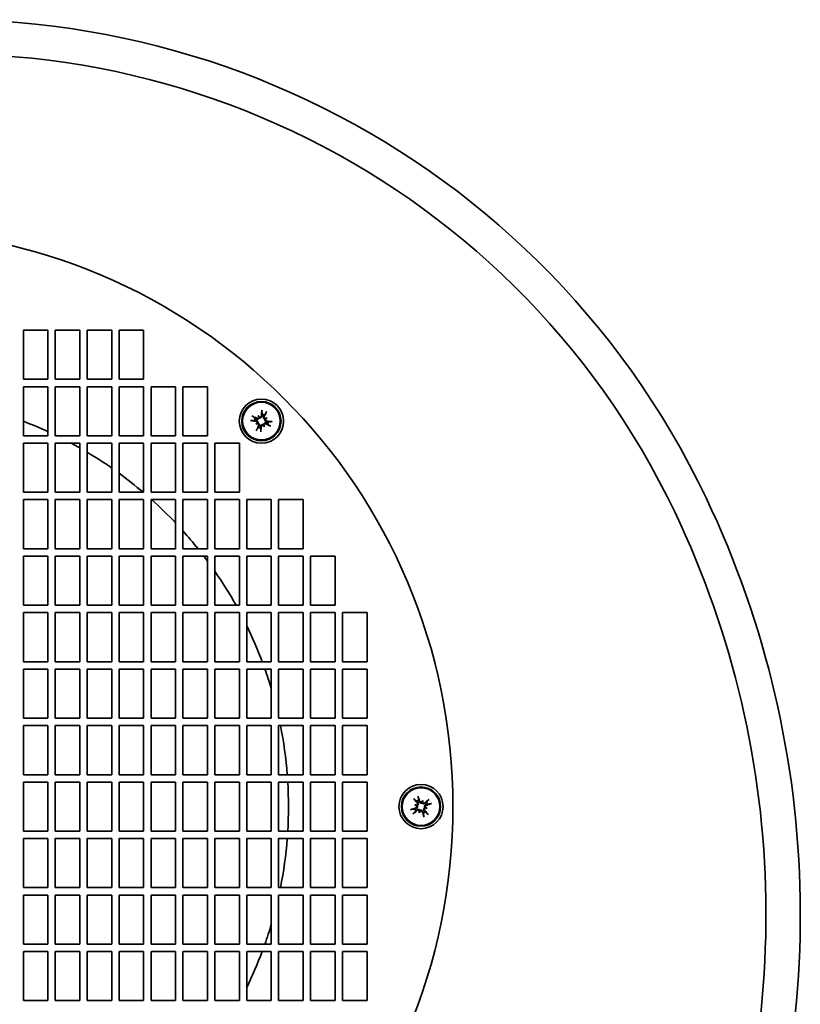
# Model space of a CAD drawing. Header units: millimetres. Extents: x 235 to 605, y 100 to 494.
# Tile 5 of 5: x 446 to 605, y 293 to 494. Entities that reach past the tile are written whole.
import ezdxf

# ---------------------------------------------------------------- set-up
doc = ezdxf.new("R2010")
doc.units = ezdxf.units.MM
doc.header["$LTSCALE"] = 2
doc.layers.add('Krawędzie widoczne(ISO)', color=7, linetype='Continuous', lineweight=35, true_color=0x262659)

msp = doc.modelspace()

# ---------------------------------------------------------------- linework, layer by layer
at = {"layer": 'Krawędzie widoczne(ISO)'}
for p, q in [((446.87, 420.39), (446.87, 430.39)), ((446.87, 430.39), (451.87, 430.39)), ((451.87, 430.39), (451.87, 420.39)), ((453.37, 420.39), (453.37, 430.39)), ((453.37, 430.39), (458.37, 430.39)), ((458.37, 430.39), (458.37, 420.39)), ((459.87, 420.39), (459.87, 430.39)), ((459.87, 430.39), (464.87, 430.39)), ((464.87, 430.39), (464.87, 420.39)), ((466.37, 420.39), (466.37, 430.39)), ((466.37, 430.39), (471.37, 430.39)), ((471.37, 430.39), (471.37, 420.39)), ((451.87, 420.39), (446.87, 420.39)), ((458.37, 420.39), (453.37, 420.39)), ((464.87, 420.39), (459.87, 420.39)), ((471.37, 420.39), (466.37, 420.39)), ((446.87, 408.89), (446.87, 418.89)), ((446.87, 418.89), (451.87, 418.89)), ((451.87, 418.89), (451.87, 408.89)), ((453.37, 408.89), (453.37, 418.89)), ((453.37, 418.89), (458.37, 418.89)), ((458.37, 418.89), (458.37, 408.89)), ((459.87, 408.89), (459.87, 418.89)), ((459.87, 418.89), (464.87, 418.89)), ((464.87, 418.89), (464.87, 408.89)), ((466.37, 408.89), (466.37, 418.89)), ((466.37, 418.89), (471.37, 418.89)), ((471.37, 418.89), (471.37, 408.89)), ((472.87, 408.89), (472.87, 418.89)), ((472.87, 418.89), (477.87, 418.89)), ((477.87, 418.89), (477.87, 408.89)), ((479.37, 408.89), (479.37, 418.89)), ((479.37, 418.89), (484.37, 418.89)), ((484.37, 418.89), (484.37, 408.89)), ((494.71, 413.03), (494.85, 412.78)), ((494.2, 411.23), (494.46, 411.37)), ((494.46, 411.37), (494.68, 411.5)), ((494.85, 412.78), (494.98, 412.55)), ((495.86, 410.97), (495.74, 411.2)), ((496.26, 412.38), (496.04, 412.26)), ((496.51, 412.52), (496.26, 412.38)), ((496.01, 410.72), (495.86, 410.97)), ((451.87, 408.89), (446.87, 408.89)), ((446.87, 397.39), (446.87, 407.39)), ((446.87, 407.39), (451.87, 407.39)), ((451.87, 407.39), (451.87, 397.39)), ((458.37, 408.89), (453.37, 408.89)), ((453.37, 397.39), (453.37, 407.39)), ((453.37, 407.39), (458.37, 407.39)), ((458.37, 407.39), (458.37, 397.39)), ((464.87, 408.89), (459.87, 408.89)), ((459.87, 397.39), (459.87, 407.39)), ((459.87, 407.39), (464.87, 407.39)), ((464.87, 407.39), (464.87, 397.39)), ((471.37, 408.89), (466.37, 408.89)), ((466.37, 397.39), (466.37, 407.39)), ((466.37, 407.39), (471.37, 407.39)), ((471.37, 407.39), (471.37, 397.39)), ((477.87, 408.89), (472.87, 408.89)), ((472.87, 397.39), (472.87, 407.39)), ((472.87, 407.39), (477.87, 407.39)), ((477.87, 407.39), (477.87, 397.39)), ((484.37, 408.89), (479.37, 408.89)), ((479.37, 397.39), (479.37, 407.39)), ((479.37, 407.39), (484.37, 407.39)), ((484.37, 407.39), (484.37, 397.39)), ((485.87, 397.39), (485.87, 407.39)), ((485.87, 407.39), (490.87, 407.39)), ((490.87, 407.39), (490.87, 397.39)), ((451.87, 397.39), (446.87, 397.39)), ((458.37, 397.39), (453.37, 397.39)), ((464.87, 397.39), (459.87, 397.39)), ((471.37, 397.39), (466.37, 397.39)), ((477.87, 397.39), (472.87, 397.39)), ((484.37, 397.39), (479.37, 397.39)), ((490.87, 397.39), (485.87, 397.39)), ((446.87, 385.89), (446.87, 395.89)), ((446.87, 395.89), (451.87, 395.89)), ((451.87, 395.89), (451.87, 385.89)), ((453.37, 385.89), (453.37, 395.89)), ((453.37, 395.89), (458.37, 395.89)), ((458.37, 395.89), (458.37, 385.89)), ((459.87, 385.89), (459.87, 395.89)), ((459.87, 395.89), (464.87, 395.89)), ((464.87, 395.89), (464.87, 385.89)), ((466.37, 385.89), (466.37, 395.89)), ((466.37, 395.89), (471.37, 395.89)), ((471.37, 395.89), (471.37, 385.89)), ((472.87, 385.89), (472.87, 395.89)), ((472.87, 395.89), (477.87, 395.89)), ((477.87, 395.89), (477.87, 385.89)), ((479.37, 385.89), (479.37, 395.89)), ((479.37, 395.89), (484.37, 395.89)), ((484.37, 395.89), (484.37, 385.89)), ((485.87, 385.89), (485.87, 395.89)), ((485.87, 395.89), (490.87, 395.89)), ((490.87, 395.89), (490.87, 385.89)), ((492.37, 385.89), (492.37, 395.89)), ((492.37, 395.89), (497.37, 395.89)), ((497.37, 395.89), (497.37, 385.89)), ((498.87, 385.89), (498.87, 395.89)), ((498.87, 395.89), (503.87, 395.89)), ((503.87, 395.89), (503.87, 385.89)), ((451.87, 385.89), (446.87, 385.89)), ((458.37, 385.89), (453.37, 385.89)), ((464.87, 385.89), (459.87, 385.89)), ((471.37, 385.89), (466.37, 385.89)), ((477.87, 385.89), (472.87, 385.89)), ((484.37, 385.89), (479.37, 385.89)), ((490.87, 385.89), (485.87, 385.89)), ((497.37, 385.89), (492.37, 385.89)), ((503.87, 385.89), (498.87, 385.89)), ((446.87, 374.39), (446.87, 384.39)), ((446.87, 384.39), (451.87, 384.39)), ((451.87, 384.39), (451.87, 374.39)), ((453.37, 374.39), (453.37, 384.39)), ((453.37, 384.39), (458.37, 384.39)), ((458.37, 384.39), (458.37, 374.39)), ((459.87, 374.39), (459.87, 384.39)), ((459.87, 384.39), (464.87, 384.39)), ((464.87, 384.39), (464.87, 374.39)), ((466.37, 374.39), (466.37, 384.39)), ((466.37, 384.39), (471.37, 384.39)), ((471.37, 384.39), (471.37, 374.39)), ((472.87, 374.39), (472.87, 384.39)), ((472.87, 384.39), (477.87, 384.39)), ((477.87, 384.39), (477.87, 374.39)), ((479.37, 374.39), (479.37, 384.39)), ((479.37, 384.39), (484.37, 384.39)), ((484.37, 384.39), (484.37, 374.39)), ((485.87, 374.39), (485.87, 384.39)), ((485.87, 384.39), (490.87, 384.39)), ((490.87, 384.39), (490.87, 374.39)), ((492.37, 374.39), (492.37, 384.39)), ((492.37, 384.39), (497.37, 384.39)), ((497.37, 384.39), (497.37, 374.39)), ((498.87, 374.39), (498.87, 384.39)), ((498.87, 384.39), (503.87, 384.39)), ((503.87, 384.39), (503.87, 374.39)), ((505.37, 374.39), (505.37, 384.39)), ((505.37, 384.39), (510.37, 384.39)), ((510.37, 384.39), (510.37, 374.39)), ((451.87, 374.39), (446.87, 374.39)), ((446.87, 362.89), (446.87, 372.89)), ((446.87, 372.89), (451.87, 372.89)), ((451.87, 372.89), (451.87, 362.89)), ((458.37, 374.39), (453.37, 374.39)), ((453.37, 362.89), (453.37, 372.89)), ((453.37, 372.89), (458.37, 372.89)), ((458.37, 372.89), (458.37, 362.89)), ((464.87, 374.39), (459.87, 374.39)), ((459.87, 362.89), (459.87, 372.89)), ((459.87, 372.89), (464.87, 372.89)), ((464.87, 372.89), (464.87, 362.89)), ((471.37, 374.39), (466.37, 374.39)), ((466.37, 362.89), (466.37, 372.89)), ((466.37, 372.89), (471.37, 372.89)), ((471.37, 372.89), (471.37, 362.89)), ((477.87, 374.39), (472.87, 374.39)), ((472.87, 362.89), (472.87, 372.89)), ((472.87, 372.89), (477.87, 372.89)), ((477.87, 372.89), (477.87, 362.89)), ((484.37, 374.39), (479.37, 374.39)), ((479.37, 362.89), (479.37, 372.89)), ((479.37, 372.89), (484.37, 372.89)), ((484.37, 372.89), (484.37, 362.89)), ((490.87, 374.39), (485.87, 374.39)), ((485.87, 362.89), (485.87, 372.89)), ((485.87, 372.89), (490.87, 372.89)), ((490.87, 372.89), (490.87, 362.89)), ((497.37, 374.39), (492.37, 374.39)), ((492.37, 362.89), (492.37, 372.89)), ((492.37, 372.89), (497.37, 372.89)), ((497.37, 372.89), (497.37, 362.89)), ((503.87, 374.39), (498.87, 374.39)), ((498.87, 362.89), (498.87, 372.89)), ((498.87, 372.89), (503.87, 372.89)), ((503.87, 372.89), (503.87, 362.89)), ((510.37, 374.39), (505.37, 374.39)), ((505.37, 362.89), (505.37, 372.89)), ((505.37, 372.89), (510.37, 372.89)), ((510.37, 372.89), (510.37, 362.89)), ((511.87, 362.89), (511.87, 372.89)), ((511.87, 372.89), (516.87, 372.89)), ((516.87, 372.89), (516.87, 362.89)), ((451.87, 362.89), (446.87, 362.89)), ((458.37, 362.89), (453.37, 362.89)), ((464.87, 362.89), (459.87, 362.89)), ((471.37, 362.89), (466.37, 362.89)), ((477.87, 362.89), (472.87, 362.89)), ((484.37, 362.89), (479.37, 362.89)), ((490.87, 362.89), (485.87, 362.89)), ((497.37, 362.89), (492.37, 362.89)), ((503.87, 362.89), (498.87, 362.89)), ((510.37, 362.89), (505.37, 362.89)), ((516.87, 362.89), (511.87, 362.89)), ((446.87, 351.39), (446.87, 361.39)), ((446.87, 361.39), (451.87, 361.39)), ((451.87, 361.39), (451.87, 351.39)), ((453.37, 351.39), (453.37, 361.39)), ((453.37, 361.39), (458.37, 361.39)), ((458.37, 361.39), (458.37, 351.39)), ((459.87, 351.39), (459.87, 361.39)), ((459.87, 361.39), (464.87, 361.39)), ((464.87, 361.39), (464.87, 351.39)), ((466.37, 351.39), (466.37, 361.39)), ((466.37, 361.39), (471.37, 361.39)), ((471.37, 361.39), (471.37, 351.39)), ((472.87, 351.39), (472.87, 361.39)), ((472.87, 361.39), (477.87, 361.39)), ((477.87, 361.39), (477.87, 351.39)), ((479.37, 351.39), (479.37, 361.39)), ((479.37, 361.39), (484.37, 361.39)), ((484.37, 361.39), (484.37, 351.39)), ((485.87, 351.39), (485.87, 361.39)), ((485.87, 361.39), (490.87, 361.39)), ((490.87, 361.39), (490.87, 351.39)), ((492.37, 351.39), (492.37, 361.39)), ((492.37, 361.39), (497.37, 361.39)), ((497.37, 361.39), (497.37, 351.39)), ((498.87, 351.39), (498.87, 361.39)), ((498.87, 361.39), (503.87, 361.39)), ((503.87, 361.39), (503.87, 351.39)), ((505.37, 351.39), (505.37, 361.39)), ((505.37, 361.39), (510.37, 361.39)), ((510.37, 361.39), (510.37, 351.39)), ((511.87, 351.39), (511.87, 361.39)), ((511.87, 361.39), (516.87, 361.39)), ((516.87, 361.39), (516.87, 351.39)), ((451.87, 351.39), (446.87, 351.39)), ((458.37, 351.39), (453.37, 351.39)), ((464.87, 351.39), (459.87, 351.39)), ((471.37, 351.39), (466.37, 351.39)), ((477.87, 351.39), (472.87, 351.39)), ((484.37, 351.39), (479.37, 351.39)), ((490.87, 351.39), (485.87, 351.39)), ((497.37, 351.39), (492.37, 351.39)), ((503.87, 351.39), (498.87, 351.39)), ((510.37, 351.39), (505.37, 351.39)), ((516.87, 351.39), (511.87, 351.39)), ((446.87, 339.89), (446.87, 349.89)), ((446.87, 349.89), (451.87, 349.89)), ((451.87, 349.89), (451.87, 339.89)), ((453.37, 339.89), (453.37, 349.89)), ((453.37, 349.89), (458.37, 349.89)), ((458.37, 349.89), (458.37, 339.89)), ((459.87, 339.89), (459.87, 349.89)), ((459.87, 349.89), (464.87, 349.89)), ((464.87, 349.89), (464.87, 339.89)), ((466.37, 339.89), (466.37, 349.89)), ((466.37, 349.89), (471.37, 349.89)), ((471.37, 349.89), (471.37, 339.89)), ((472.87, 339.89), (472.87, 349.89)), ((472.87, 349.89), (477.87, 349.89)), ((477.87, 349.89), (477.87, 339.89)), ((479.37, 339.89), (479.37, 349.89)), ((479.37, 349.89), (484.37, 349.89)), ((484.37, 349.89), (484.37, 339.89)), ((485.87, 339.89), (485.87, 349.89)), ((485.87, 349.89), (490.87, 349.89)), ((490.87, 349.89), (490.87, 339.89)), ((492.37, 339.89), (492.37, 349.89)), ((492.37, 349.89), (497.37, 349.89)), ((497.37, 349.89), (497.37, 339.89)), ((498.87, 339.89), (498.87, 349.89)), ((498.87, 349.89), (503.87, 349.89)), ((503.87, 349.89), (503.87, 339.89)), ((505.37, 339.89), (505.37, 349.89)), ((505.37, 349.89), (510.37, 349.89)), ((510.37, 349.89), (510.37, 339.89)), ((511.87, 339.89), (511.87, 349.89)), ((511.87, 349.89), (516.87, 349.89)), ((516.87, 349.89), (516.87, 339.89)), ((451.87, 339.89), (446.87, 339.89)), ((458.37, 339.89), (453.37, 339.89)), ((464.87, 339.89), (459.87, 339.89)), ((471.37, 339.89), (466.37, 339.89)), ((477.87, 339.89), (472.87, 339.89)), ((484.37, 339.89), (479.37, 339.89)), ((490.87, 339.89), (485.87, 339.89)), ((497.37, 339.89), (492.37, 339.89)), ((503.87, 339.89), (498.87, 339.89)), ((510.37, 339.89), (505.37, 339.89)), ((516.87, 339.89), (511.87, 339.89)), ((446.87, 328.39), (446.87, 338.39)), ((446.87, 338.39), (451.87, 338.39)), ((451.87, 338.39), (451.87, 328.39)), ((453.37, 328.39), (453.37, 338.39)), ((453.37, 338.39), (458.37, 338.39)), ((458.37, 338.39), (458.37, 328.39)), ((459.87, 328.39), (459.87, 338.39)), ((459.87, 338.39), (464.87, 338.39)), ((464.87, 338.39), (464.87, 328.39)), ((466.37, 328.39), (466.37, 338.39)), ((466.37, 338.39), (471.37, 338.39)), ((471.37, 338.39), (471.37, 328.39)), ((472.87, 328.39), (472.87, 338.39)), ((472.87, 338.39), (477.87, 338.39)), ((477.87, 338.39), (477.87, 328.39)), ((479.37, 328.39), (479.37, 338.39)), ((479.37, 338.39), (484.37, 338.39)), ((484.37, 338.39), (484.37, 328.39)), ((485.87, 328.39), (485.87, 338.39)), ((485.87, 338.39), (490.87, 338.39)), ((490.87, 338.39), (490.87, 328.39)), ((492.37, 328.39), (492.37, 338.39)), ((492.37, 338.39), (497.37, 338.39)), ((497.37, 338.39), (497.37, 328.39)), ((498.87, 328.39), (498.87, 338.39)), ((498.87, 338.39), (503.87, 338.39)), ((503.87, 338.39), (503.87, 328.39)), ((505.37, 328.39), (505.37, 338.39)), ((505.37, 338.39), (510.37, 338.39)), ((510.37, 338.39), (510.37, 328.39)), ((511.87, 328.39), (511.87, 338.39)), ((511.87, 338.39), (516.87, 338.39)), ((516.87, 338.39), (516.87, 328.39)), ((526.59, 333.75), (526.87, 333.67)), ((526.87, 333.67), (527.12, 333.6)), ((528.15, 334.38), (528.08, 334.13)), ((528.23, 334.66), (528.15, 334.38)), ((528.87, 333.11), (528.62, 333.18)), ((529.14, 333.03), (528.87, 333.11)), ((527.51, 332.11), (527.59, 332.39)), ((527.59, 332.39), (527.66, 332.64)), ((451.87, 328.39), (446.87, 328.39)), ((446.87, 316.89), (446.87, 326.89)), ((446.87, 326.89), (451.87, 326.89)), ((451.87, 326.89), (451.87, 316.89)), ((458.37, 328.39), (453.37, 328.39)), ((453.37, 316.89), (453.37, 326.89)), ((453.37, 326.89), (458.37, 326.89)), ((458.37, 326.89), (458.37, 316.89)), ((464.87, 328.39), (459.87, 328.39)), ((459.87, 316.89), (459.87, 326.89)), ((459.87, 326.89), (464.87, 326.89)), ((464.87, 326.89), (464.87, 316.89)), ((471.37, 328.39), (466.37, 328.39)), ((466.37, 316.89), (466.37, 326.89)), ((466.37, 326.89), (471.37, 326.89)), ((471.37, 326.89), (471.37, 316.89)), ((477.87, 328.39), (472.87, 328.39)), ((472.87, 316.89), (472.87, 326.89)), ((472.87, 326.89), (477.87, 326.89)), ((477.87, 326.89), (477.87, 316.89)), ((484.37, 328.39), (479.37, 328.39)), ((479.37, 316.89), (479.37, 326.89)), ((479.37, 326.89), (484.37, 326.89)), ((484.37, 326.89), (484.37, 316.89)), ((490.87, 328.39), (485.87, 328.39)), ((485.87, 316.89), (485.87, 326.89)), ((485.87, 326.89), (490.87, 326.89)), ((490.87, 326.89), (490.87, 316.89)), ((497.37, 328.39), (492.37, 328.39)), ((492.37, 316.89), (492.37, 326.89)), ((492.37, 326.89), (497.37, 326.89)), ((497.37, 326.89), (497.37, 316.89)), ((503.87, 328.39), (498.87, 328.39)), ((498.87, 316.89), (498.87, 326.89)), ((498.87, 326.89), (503.87, 326.89)), ((503.87, 326.89), (503.87, 316.89)), ((510.37, 328.39), (505.37, 328.39)), ((505.37, 316.89), (505.37, 326.89)), ((505.37, 326.89), (510.37, 326.89)), ((510.37, 326.89), (510.37, 316.89)), ((516.87, 328.39), (511.87, 328.39)), ((511.87, 316.89), (511.87, 326.89)), ((511.87, 326.89), (516.87, 326.89)), ((516.87, 326.89), (516.87, 316.89)), ((451.87, 316.89), (446.87, 316.89)), ((458.37, 316.89), (453.37, 316.89)), ((464.87, 316.89), (459.87, 316.89)), ((471.37, 316.89), (466.37, 316.89)), ((477.87, 316.89), (472.87, 316.89)), ((484.37, 316.89), (479.37, 316.89)), ((490.87, 316.89), (485.87, 316.89)), ((497.37, 316.89), (492.37, 316.89)), ((503.87, 316.89), (498.87, 316.89)), ((510.37, 316.89), (505.37, 316.89)), ((516.87, 316.89), (511.87, 316.89)), ((446.87, 305.39), (446.87, 315.39)), ((446.87, 315.39), (451.87, 315.39)), ((451.87, 315.39), (451.87, 305.39)), ((453.37, 305.39), (453.37, 315.39)), ((453.37, 315.39), (458.37, 315.39)), ((458.37, 315.39), (458.37, 305.39)), ((459.87, 305.39), (459.87, 315.39)), ((459.87, 315.39), (464.87, 315.39)), ((464.87, 315.39), (464.87, 305.39)), ((466.37, 305.39), (466.37, 315.39)), ((466.37, 315.39), (471.37, 315.39)), ((471.37, 315.39), (471.37, 305.39)), ((472.87, 305.39), (472.87, 315.39)), ((472.87, 315.39), (477.87, 315.39)), ((477.87, 315.39), (477.87, 305.39)), ((479.37, 305.39), (479.37, 315.39)), ((479.37, 315.39), (484.37, 315.39)), ((484.37, 315.39), (484.37, 305.39)), ((485.87, 305.39), (485.87, 315.39)), ((485.87, 315.39), (490.87, 315.39)), ((490.87, 315.39), (490.87, 305.39)), ((492.37, 305.39), (492.37, 315.39)), ((492.37, 315.39), (497.37, 315.39)), ((497.37, 315.39), (497.37, 305.39)), ((498.87, 305.39), (498.87, 315.39)), ((498.87, 315.39), (503.87, 315.39)), ((503.87, 315.39), (503.87, 305.39)), ((505.37, 305.39), (505.37, 315.39)), ((505.37, 315.39), (510.37, 315.39)), ((510.37, 315.39), (510.37, 305.39)), ((511.87, 305.39), (511.87, 315.39)), ((511.87, 315.39), (516.87, 315.39)), ((516.87, 315.39), (516.87, 305.39)), ((451.87, 305.39), (446.87, 305.39)), ((458.37, 305.39), (453.37, 305.39)), ((464.87, 305.39), (459.87, 305.39)), ((471.37, 305.39), (466.37, 305.39)), ((477.87, 305.39), (472.87, 305.39)), ((484.37, 305.39), (479.37, 305.39)), ((490.87, 305.39), (485.87, 305.39)), ((497.37, 305.39), (492.37, 305.39)), ((503.87, 305.39), (498.87, 305.39)), ((510.37, 305.39), (505.37, 305.39)), ((516.87, 305.39), (511.87, 305.39)), ((446.87, 293.89), (446.87, 303.89)), ((446.87, 303.89), (451.87, 303.89)), ((451.87, 303.89), (451.87, 293.89)), ((453.37, 293.89), (453.37, 303.89)), ((453.37, 303.89), (458.37, 303.89)), ((458.37, 303.89), (458.37, 293.89)), ((459.87, 293.89), (459.87, 303.89)), ((459.87, 303.89), (464.87, 303.89)), ((464.87, 303.89), (464.87, 293.89)), ((466.37, 293.89), (466.37, 303.89)), ((466.37, 303.89), (471.37, 303.89)), ((471.37, 303.89), (471.37, 293.89)), ((472.87, 293.89), (472.87, 303.89)), ((472.87, 303.89), (477.87, 303.89)), ((477.87, 303.89), (477.87, 293.89)), ((479.37, 293.89), (479.37, 303.89)), ((479.37, 303.89), (484.37, 303.89)), ((484.37, 303.89), (484.37, 293.89)), ((485.87, 293.89), (485.87, 303.89)), ((485.87, 303.89), (490.87, 303.89)), ((490.87, 303.89), (490.87, 293.89)), ((492.37, 293.89), (492.37, 303.89)), ((492.37, 303.89), (497.37, 303.89)), ((497.37, 303.89), (497.37, 293.89)), ((498.87, 293.89), (498.87, 303.89)), ((498.87, 303.89), (503.87, 303.89)), ((503.87, 303.89), (503.87, 293.89)), ((505.37, 293.89), (505.37, 303.89)), ((505.37, 303.89), (510.37, 303.89)), ((510.37, 303.89), (510.37, 293.89)), ((511.87, 293.89), (511.87, 303.89)), ((511.87, 303.89), (516.87, 303.89)), ((516.87, 303.89), (516.87, 293.89)), ((451.87, 293.89), (446.87, 293.89)), ((458.37, 293.89), (453.37, 293.89)), ((464.87, 293.89), (459.87, 293.89)), ((471.37, 293.89), (466.37, 293.89)), ((477.87, 293.89), (472.87, 293.89)), ((484.37, 293.89), (479.37, 293.89)), ((490.87, 293.89), (485.87, 293.89)), ((497.37, 293.89), (492.37, 293.89)), ((503.87, 293.89), (498.87, 293.89)), ((510.37, 293.89), (505.37, 293.89)), ((516.87, 293.89), (511.87, 293.89))]:
    msp.add_line(p, q, dxfattribs=at)
for centre, radius in [((416.87, 333.39), 117.5), ((495.36, 411.88), 4.5), ((495.36, 411.88), 4), ((495.36, 411.88), 3.84), ((527.87, 333.39), 4.5), ((527.87, 333.39), 4), ((527.87, 333.39), 3.84)]:
    msp.add_circle(centre, radius, dxfattribs=at)
for centre, radius, start, end in [((431.68, 322.72), 170.89, 25.4935, 103.9502), ((431.68, 322.72), 163.89, 25.4935, 103.9502), ((495.36, 411.88), 1.4, 64.7272, 83.8543), ((416.87, 333.39), 84, 65.3757, 69.0752), ((495.36, 411.88), 1.4, 154.7272, 173.8543), ((495.36, 411.88), 1.4, 334.7272, 353.8543), ((416.87, 333.39), 84, 64.002, 64.245), ((495.36, 411.88), 1.4, 244.7272, 263.8543), ((416.87, 333.39), 84, 60.393, 61.7575), ((416.87, 333.39), 84, 55.1501, 59.2092), ((416.87, 333.39), 84, 49.6324, 53.8937), ((416.87, 333.39), 84, 43.432, 48.0774), ((407.96, 311.41), 197.17, 336.4204, 25.4935), ((407.96, 311.41), 190.17, 336.4204, 25.4935), ((416.87, 333.39), 84, 38.6822, 41.9226), ((416.87, 333.39), 84, 36.5275, 37.3832), ((416.87, 333.39), 84, 29.2155, 34.7719), ((416.87, 333.39), 84, 20.5601, 25.998), ((416.87, 333.39), 84, 16.5978, 19.4712), ((416.87, 333.39), 84, 12.3736, 12.5279), ((416.87, 333.39), 84, 4.438, 11.3282), ((416.87, 333.39), 84, 356.5875, 3.4125), ((527.87, 333.39), 1.4, 199.7272, 218.8543), ((527.87, 333.39), 1.4, 109.7272, 128.8543), ((527.87, 333.39), 1.4, 19.7272, 38.8543), ((527.87, 333.39), 1.4, 289.7272, 308.8543), ((416.87, 333.39), 84, 348.6718, 355.562), ((416.87, 333.39), 84, 347.4721, 347.6264), ((416.87, 333.39), 84, 340.5288, 343.4022), ((416.87, 333.39), 84, 334.002, 339.4399)]:
    msp.add_arc(centre, radius, start, end, dxfattribs=at)
for centre, major_axis, ratio, start_param, end_param in [((493.16, 410.37), (3.24, -4.72), 0.5, 1.731732, 1.803269), ((497.79, 412.97), (-2.34, 5.22), 0.5, 1.338324, 1.409861), ((495.8, 411.83), (-0.6, -6.46), 0.087156, 4.364802, 4.542949), ((495.49, 414.01), (-0.019, -0.205), 0.087423, 4.369002, 5.824177), ((494.96, 412.07), (2.86, 5.82), 0.087156, 4.881829, 5.059976), ((496.36, 413.77), (0.091, 0.185), 0.087423, 3.600601, 5.055776), ((493.22, 412), (0.205, -0.019), 0.087423, 4.369002, 5.824177), ((495.4, 412.32), (6.46, -0.6), 0.087156, 4.364802, 4.542949), ((493.47, 412.88), (-0.185, 0.091), 0.087423, 3.600601, 5.055776), ((495.16, 411.48), (-5.82, 2.86), 0.087156, 4.881829, 5.059976), ((496.87, 409.68), (4.72, 3.24), 0.5, 1.731732, 1.803269), ((494.27, 414.31), (-5.22, -2.34), 0.5, 1.338324, 1.409861), ((494.25, 411.54), (0.149, -0.218), 0.988452, 0.274008, 0.778262), ((494.5, 411.11), (0.108, -0.241), 0.988452, 2.363331, 2.867585), ((494.59, 412.74), (-0.241, -0.108), 0.988452, 2.363331, 2.867585), ((495.02, 412.98), (-0.218, -0.149), 0.988452, 0.274008, 0.778262), ((497.56, 413.38), (-3.24, 4.72), 0.5, 1.731732, 1.803269), ((495.69, 410.77), (0.218, 0.149), 0.988452, 0.274008, 0.778262), ((496.13, 411.01), (0.241, 0.108), 0.988452, 2.363331, 2.867585), ((492.93, 410.79), (2.34, -5.22), 0.5, 1.338324, 1.409861), ((496.45, 409.44), (5.22, 2.34), 0.5, 1.338324, 1.409861), ((496.22, 412.64), (-0.108, 0.241), 0.988452, 2.363331, 2.867585), ((493.85, 414.07), (-4.72, -3.24), 0.5, 1.731732, 1.803269), ((496.46, 412.21), (-0.149, 0.218), 0.988452, 0.274008, 0.778262), ((495.55, 412.28), (5.82, -2.86), 0.087156, 4.881829, 5.059976), ((495.32, 411.43), (-6.46, 0.6), 0.087156, 4.364802, 4.542949), ((497.5, 411.75), (-0.205, 0.019), 0.087423, 4.369002, 5.824177), ((495.76, 411.68), (-2.86, -5.82), 0.087156, 4.881829, 5.059976), ((494.35, 409.99), (-0.091, -0.185), 0.087423, 3.600601, 5.055776), ((494.91, 411.92), (0.6, 6.46), 0.087156, 4.364802, 4.542949), ((495.23, 409.74), (0.019, 0.205), 0.087423, 4.369002, 5.824177), ((497.25, 410.87), (0.185, -0.091), 0.087423, 3.600601, 5.055776), ((526.45, 334.99), (0.132, -0.159), 0.087423, 4.369002, 5.824177), ((528.21, 333.67), (4.14, -4.99), 0.087156, 4.364802, 4.542949), ((527.24, 335.43), (-0.067, 0.195), 0.087423, 3.600601, 5.055776), ((527.45, 333.24), (-2.1, 6.14), 0.087156, 4.881829, 5.059976), ((528.15, 333.04), (-4.99, -4.14), 0.087156, 4.364802, 4.542949), ((529.47, 334.81), (-0.159, -0.132), 0.087423, 4.369002, 5.824177), ((528.01, 332.96), (-6.14, -2.1), 0.087156, 4.881829, 5.059976), ((525.82, 332.76), (-0.195, -0.067), 0.087423, 3.600601, 5.055776), ((527.38, 330.77), (5.63, -1.05), 0.5, 1.731732, 1.803269), ((528.82, 335.88), (-5.35, 2.04), 0.5, 1.338324, 1.409861), ((526.85, 333.93), (-0.048, -0.259), 0.988452, 0.274008, 0.778262), ((526.72, 333.45), (-0.094, -0.246), 0.988452, 2.363331, 2.867585), ((530.36, 332.44), (2.04, 5.35), 0.5, 1.338324, 1.409861), ((527.94, 334.54), (-0.246, 0.094), 0.988452, 2.363331, 2.867585), ((528.41, 334.4), (-0.259, 0.048), 0.988452, 0.274008, 0.778262), ((525.25, 333.88), (-1.05, -5.63), 0.5, 1.731732, 1.803269), ((528.89, 332.84), (0.048, 0.259), 0.988452, 0.274008, 0.778262), ((528.36, 336.01), (-5.63, 1.05), 0.5, 1.731732, 1.803269), ((526.92, 330.9), (5.35, -2.04), 0.5, 1.338324, 1.409861), ((529.02, 333.32), (0.094, 0.246), 0.988452, 2.363331, 2.867585), ((527.73, 333.81), (6.14, 2.1), 0.087156, 4.881829, 5.059976), ((529.92, 334.01), (0.195, 0.067), 0.087423, 3.600601, 5.055776), ((527.58, 333.73), (4.99, 4.14), 0.087156, 4.364802, 4.542949), ((526.27, 331.97), (0.159, 0.132), 0.087423, 4.369002, 5.824177), ((530.49, 332.9), (1.05, 5.63), 0.5, 1.731732, 1.803269), ((525.38, 334.34), (-2.04, -5.35), 0.5, 1.338324, 1.409861), ((527.33, 332.37), (0.259, -0.048), 0.988452, 0.274008, 0.778262), ((527.8, 332.23), (0.246, -0.094), 0.988452, 2.363331, 2.867585), ((528.29, 333.53), (2.1, -6.14), 0.087156, 4.881829, 5.059976), ((528.5, 331.34), (0.067, -0.195), 0.087423, 3.600601, 5.055776), ((527.53, 333.1), (-4.14, 4.99), 0.087156, 4.364802, 4.542949), ((529.29, 331.78), (-0.132, 0.159), 0.087423, 4.369002, 5.824177)]:
    msp.add_ellipse(centre, major_axis=major_axis, ratio=ratio, start_param=start_param, end_param=end_param, dxfattribs=at)
for points, weights in [([(495.46, 413.83), (495.49, 413.5), (495.51, 413.27)], [1.00328287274, 1.01529400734, 1]), ([(495.51, 413.27), (495.5, 413.1), (495.49, 412.96)], [1, 1.12995779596, 1.25770150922]), ([(495.81, 412.87), (495.87, 412.99), (495.96, 413.14)], [1.25770150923, 1.12995779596, 1]), ([(495.96, 413.14), (496.1, 413.33), (496.29, 413.6)], [1, 1.01529400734, 1.00328287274]), ([(493.41, 411.98), (493.73, 412.01), (493.97, 412.03)], [1.00328287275, 1.01529400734, 1]), ([(494.09, 412.47), (493.9, 412.61), (493.64, 412.81)], [1, 1.01529400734, 1.00328287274]), ([(493.97, 412.03), (494.14, 412.02), (494.27, 412.01)], [1, 1.12995779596, 1.25770150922]), ([(494.36, 412.33), (494.24, 412.39), (494.09, 412.47)], [1.25770150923, 1.12995779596, 1]), ([(496.36, 411.43), (496.47, 411.36), (496.62, 411.28)], [1.25770150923, 1.12995779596, 1]), ([(496.75, 411.73), (496.58, 411.73), (496.44, 411.74)], [1, 1.12995779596, 1.25770150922]), ([(496.62, 411.28), (496.82, 411.14), (497.08, 410.95)], [1, 1.01529400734, 1.00328287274]), ([(497.31, 411.77), (496.99, 411.74), (496.75, 411.73)], [1.00328287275, 1.01529400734, 1]), ([(494.76, 410.61), (494.62, 410.42), (494.43, 410.15)], [1, 1.01529400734, 1.00328287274]), ([(494.91, 410.88), (494.84, 410.76), (494.76, 410.61)], [1.25770150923, 1.12995779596, 1]), ([(495.21, 410.48), (495.22, 410.66), (495.22, 410.79)], [1, 1.12995779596, 1.25770150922]), ([(495.25, 409.92), (495.23, 410.25), (495.21, 410.48)], [1.00328287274, 1.01529400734, 1]), ([(526.56, 334.84), (526.81, 334.63), (526.99, 334.48)], [1.00328287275, 1.01529400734, 1]), ([(527.4, 334.7), (527.36, 334.94), (527.31, 335.26)], [1, 1.01529400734, 1.00328287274]), ([(526.55, 332.91), (526.32, 332.88), (526, 332.83)], [1, 1.01529400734, 1.00328287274]), ([(526.85, 333), (526.72, 332.96), (526.55, 332.91)], [1.25770150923, 1.12995779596, 1]), ([(526.99, 334.48), (527.11, 334.35), (527.2, 334.25)], [1, 1.12995779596, 1.25770150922]), ([(527.48, 334.41), (527.45, 334.54), (527.4, 334.7)], [1.25770150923, 1.12995779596, 1]), ([(528.96, 334.26), (528.83, 334.15), (528.73, 334.06)], [1, 1.12995779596, 1.25770150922]), ([(528.89, 333.77), (529.02, 333.81), (529.19, 333.86)], [1.25770150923, 1.12995779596, 1]), ([(529.32, 334.69), (529.11, 334.44), (528.96, 334.26)], [1.00328287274, 1.01529400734, 1]), ([(529.19, 333.86), (529.42, 333.9), (529.74, 333.95)], [1, 1.01529400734, 1.00328287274]), ([(526.42, 332.08), (526.63, 332.33), (526.78, 332.51)], [1.00328287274, 1.01529400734, 1]), ([(526.78, 332.51), (526.91, 332.62), (527.01, 332.72)], [1, 1.12995779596, 1.25770150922]), ([(528.26, 332.36), (528.29, 332.23), (528.34, 332.07)], [1.25770150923, 1.12995779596, 1]), ([(528.34, 332.07), (528.38, 331.84), (528.43, 331.51)], [1, 1.01529400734, 1.00328287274]), ([(528.75, 332.3), (528.63, 332.42), (528.54, 332.52)], [1, 1.12995779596, 1.25770150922]), ([(529.18, 331.93), (528.93, 332.14), (528.75, 332.3)], [1.00328287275, 1.01529400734, 1])]:
    msp.add_rational_spline(points, weights, degree=2, dxfattribs=at)
for points, knots in [([(494.26, 411.87), (494.3, 411.86), (494.33, 411.85), (494.4, 411.81), (494.43, 411.79), (494.48, 411.73), (494.5, 411.7), (494.52, 411.62), (494.53, 411.58), (494.52, 411.53), (494.52, 411.51), (494.51, 411.49)], [-0.18005785, -0.18005785, -0.18005785, -0.18005785, -0.1688907, -0.1688907, -0.15772354, -0.15772354, -0.14676432, -0.14676432, -0.1358051, -0.1358051, -0.13009133, -0.13009133, -0.13009133, -0.13009133]), ([(494.27, 412.01), (494.28, 412.01), (494.3, 412.01), (494.35, 412), (494.39, 411.99), (494.48, 411.95), (494.52, 411.93), (494.58, 411.87), (494.6, 411.84), (494.65, 411.77), (494.67, 411.73), (494.69, 411.65), (494.69, 411.61), (494.69, 411.54), (494.69, 411.52), (494.68, 411.5)], [-0.10914291, -0.10914291, -0.10914291, -0.10914291, -0.10517197, -0.10517197, -0.09099846, -0.09099846, -0.07682495, -0.07682495, -0.06470547, -0.06470547, -0.05258598, -0.05258598, -0.0404665, -0.0404665, -0.03342856, -0.03342856, -0.03342856, -0.03342856]), ([(494.98, 412.55), (494.97, 412.53), (494.96, 412.51), (494.93, 412.45), (494.9, 412.42), (494.84, 412.36), (494.81, 412.34), (494.73, 412.3), (494.69, 412.29), (494.61, 412.27), (494.57, 412.27), (494.47, 412.28), (494.43, 412.29), (494.39, 412.31), (494.38, 412.31), (494.37, 412.32), (494.36, 412.33)], [-0.07174341, -0.07174341, -0.07174341, -0.07174341, -0.06470547, -0.06470547, -0.05258598, -0.05258598, -0.0404665, -0.0404665, -0.02834702, -0.02834702, -0.01417351, -0.01417351, 0, 0, 0, 0.00397094, 0.00397094, 0.00397094, 0.00397094]), ([(494.84, 412.65), (494.84, 412.65), (494.84, 412.64), (494.83, 412.61), (494.81, 412.57), (494.76, 412.51), (494.73, 412.49), (494.67, 412.45), (494.63, 412.44), (494.55, 412.43), (494.51, 412.43), (494.46, 412.44), (494.44, 412.45), (494.43, 412.46)], [-0.15827539, -0.15827539, -0.15827539, -0.15827539, -0.15764996, -0.15764996, -0.14669212, -0.14669212, -0.13573428, -0.13573428, -0.12469501, -0.12469501, -0.11365575, -0.11365575, -0.10828626, -0.10828626, -0.10828626, -0.10828626]), ([(494.59, 411.36), (494.59, 411.35), (494.59, 411.35), (494.63, 411.34), (494.66, 411.33), (494.72, 411.28), (494.75, 411.25), (494.79, 411.18), (494.8, 411.15), (494.81, 411.07), (494.8, 411.03), (494.79, 410.98), (494.78, 410.96), (494.78, 410.94)], [-0.15827557, -0.15827557, -0.15827557, -0.15827557, -0.15765014, -0.15765014, -0.1466923, -0.1466923, -0.13573446, -0.13573446, -0.12469519, -0.12469519, -0.11365593, -0.11365593, -0.10828644, -0.10828644, -0.10828644, -0.10828644]), ([(494.68, 411.5), (494.7, 411.49), (494.73, 411.48), (494.78, 411.44), (494.82, 411.42), (494.87, 411.36), (494.9, 411.32), (494.94, 411.25), (494.95, 411.21), (494.96, 411.13), (494.97, 411.08), (494.95, 410.99), (494.94, 410.95), (494.92, 410.91), (494.92, 410.9), (494.91, 410.89), (494.91, 410.88)], [-0.07174341, -0.07174341, -0.07174341, -0.07174341, -0.06470547, -0.06470547, -0.05258598, -0.05258598, -0.0404665, -0.0404665, -0.02834702, -0.02834702, -0.01417351, -0.01417351, 0, 0, 0, 0.00397094, 0.00397094, 0.00397094, 0.00397094]), ([(495.35, 412.97), (495.34, 412.94), (495.33, 412.9), (495.3, 412.83), (495.27, 412.8), (495.21, 412.75), (495.18, 412.73), (495.1, 412.71), (495.06, 412.71), (495.01, 412.71), (494.99, 412.72), (494.97, 412.72)], [-0.1800581, -0.1800581, -0.1800581, -0.1800581, -0.16889095, -0.16889095, -0.15772379, -0.15772379, -0.14676457, -0.14676457, -0.13580535, -0.13580535, -0.13009158, -0.13009158, -0.13009158, -0.13009158]), ([(495.49, 412.96), (495.49, 412.95), (495.49, 412.94), (495.49, 412.88), (495.47, 412.84), (495.44, 412.76), (495.41, 412.72), (495.36, 412.66), (495.32, 412.63), (495.25, 412.59), (495.21, 412.57), (495.14, 412.55), (495.09, 412.54), (495.03, 412.54), (495, 412.55), (494.98, 412.55)], [-0.10914291, -0.10914291, -0.10914291, -0.10914291, -0.10517197, -0.10517197, -0.09099846, -0.09099846, -0.07682495, -0.07682495, -0.06470547, -0.06470547, -0.05258598, -0.05258598, -0.0404665, -0.0404665, -0.03342856, -0.03342856, -0.03342856, -0.03342856]), ([(495.22, 410.79), (495.22, 410.8), (495.22, 410.81), (495.23, 410.87), (495.24, 410.91), (495.28, 410.99), (495.31, 411.03), (495.36, 411.09), (495.39, 411.12), (495.46, 411.16), (495.5, 411.18), (495.58, 411.2), (495.62, 411.21), (495.69, 411.21), (495.72, 411.2), (495.74, 411.2)], [-0.10914291, -0.10914291, -0.10914291, -0.10914291, -0.10517197, -0.10517197, -0.09099846, -0.09099846, -0.07682495, -0.07682495, -0.06470547, -0.06470547, -0.05258598, -0.05258598, -0.0404665, -0.0404665, -0.03342856, -0.03342856, -0.03342856, -0.03342856]), ([(495.37, 410.78), (495.37, 410.81), (495.38, 410.85), (495.42, 410.92), (495.45, 410.95), (495.5, 411), (495.54, 411.02), (495.61, 411.04), (495.65, 411.04), (495.71, 411.04), (495.73, 411.03), (495.75, 411.03)], [-0.1800581, -0.1800581, -0.1800581, -0.1800581, -0.16889095, -0.16889095, -0.15772379, -0.15772379, -0.14676457, -0.14676457, -0.13580535, -0.13580535, -0.13009158, -0.13009158, -0.13009158, -0.13009158]), ([(495.74, 411.2), (495.75, 411.22), (495.76, 411.24), (495.79, 411.3), (495.82, 411.33), (495.87, 411.39), (495.91, 411.42), (495.99, 411.45), (496.03, 411.47), (496.11, 411.48), (496.15, 411.48), (496.24, 411.47), (496.29, 411.46), (496.32, 411.44), (496.33, 411.44), (496.35, 411.43), (496.36, 411.43)], [-0.07174341, -0.07174341, -0.07174341, -0.07174341, -0.06470547, -0.06470547, -0.05258598, -0.05258598, -0.0404665, -0.0404665, -0.02834702, -0.02834702, -0.01417351, -0.01417351, 0, 0, 0, 0.00397094, 0.00397094, 0.00397094, 0.00397094]), ([(496.04, 412.26), (496.01, 412.26), (495.99, 412.27), (495.93, 412.31), (495.9, 412.33), (495.84, 412.39), (495.82, 412.43), (495.78, 412.5), (495.77, 412.54), (495.75, 412.62), (495.75, 412.67), (495.76, 412.76), (495.78, 412.8), (495.79, 412.84), (495.8, 412.85), (495.8, 412.86), (495.81, 412.87)], [-0.07174341, -0.07174341, -0.07174341, -0.07174341, -0.06470547, -0.06470547, -0.05258598, -0.05258598, -0.0404665, -0.0404665, -0.02834702, -0.02834702, -0.01417351, -0.01417351, 0, 0, 0, 0.00397094, 0.00397094, 0.00397094, 0.00397094]), ([(495.88, 411.1), (495.88, 411.11), (495.88, 411.11), (495.89, 411.14), (495.91, 411.18), (495.96, 411.24), (495.99, 411.27), (496.05, 411.3), (496.09, 411.32), (496.17, 411.32), (496.21, 411.32), (496.26, 411.31), (496.27, 411.3), (496.29, 411.29)], [-0.15827539, -0.15827539, -0.15827539, -0.15827539, -0.15764996, -0.15764996, -0.14669212, -0.14669212, -0.13573428, -0.13573428, -0.12469501, -0.12469501, -0.11365575, -0.11365575, -0.10828626, -0.10828626, -0.10828626, -0.10828626]), ([(496.13, 412.4), (496.13, 412.4), (496.13, 412.4), (496.09, 412.41), (496.05, 412.43), (495.99, 412.47), (495.97, 412.5), (495.93, 412.57), (495.92, 412.61), (495.91, 412.68), (495.91, 412.72), (495.93, 412.77), (495.93, 412.79), (495.94, 412.81)], [-0.15827539, -0.15827539, -0.15827539, -0.15827539, -0.15764996, -0.15764996, -0.14669212, -0.14669212, -0.13573428, -0.13573428, -0.12469501, -0.12469501, -0.11365575, -0.11365575, -0.10828626, -0.10828626, -0.10828626, -0.10828626]), ([(496.44, 411.74), (496.43, 411.74), (496.42, 411.74), (496.37, 411.75), (496.32, 411.76), (496.24, 411.8), (496.2, 411.82), (496.14, 411.88), (496.11, 411.91), (496.07, 411.98), (496.05, 412.02), (496.03, 412.1), (496.03, 412.14), (496.03, 412.21), (496.03, 412.23), (496.04, 412.26)], [-0.10914291, -0.10914291, -0.10914291, -0.10914291, -0.10517197, -0.10517197, -0.09099846, -0.09099846, -0.07682495, -0.07682495, -0.06470547, -0.06470547, -0.05258598, -0.05258598, -0.0404665, -0.0404665, -0.03342856, -0.03342856, -0.03342856, -0.03342856]), ([(496.46, 411.89), (496.42, 411.89), (496.38, 411.9), (496.31, 411.94), (496.28, 411.96), (496.24, 412.02), (496.22, 412.06), (496.19, 412.13), (496.19, 412.17), (496.2, 412.22), (496.2, 412.24), (496.21, 412.26)], [0, 0, 0, 0, 0.01116716, 0.01116716, 0.02233431, 0.02233431, 0.03329353, 0.03329353, 0.04425275, 0.04425275, 0.04996652, 0.04996652, 0.04996652, 0.04996652]), ([(526.96, 333.56), (526.96, 333.56), (526.96, 333.56), (526.98, 333.53), (526.99, 333.49), (527, 333.41), (526.99, 333.37), (526.97, 333.3), (526.96, 333.27), (526.91, 333.21), (526.88, 333.18), (526.83, 333.15), (526.82, 333.14), (526.8, 333.14)], [-0.15827557, -0.15827557, -0.15827557, -0.15827557, -0.15765014, -0.15765014, -0.1466923, -0.1466923, -0.13573446, -0.13573446, -0.12469519, -0.12469519, -0.11365593, -0.11365593, -0.10828644, -0.10828644, -0.10828644, -0.10828644]), ([(527.12, 333.6), (527.13, 333.58), (527.14, 333.55), (527.16, 333.49), (527.16, 333.45), (527.16, 333.36), (527.15, 333.32), (527.13, 333.24), (527.11, 333.2), (527.06, 333.14), (527.03, 333.1), (526.96, 333.05), (526.92, 333.03), (526.88, 333.01), (526.87, 333.01), (526.86, 333), (526.85, 333)], [-0.07174341, -0.07174341, -0.07174341, -0.07174341, -0.06470547, -0.06470547, -0.05258598, -0.05258598, -0.0404665, -0.0404665, -0.02834702, -0.02834702, -0.01417351, -0.01417351, 0, 0, 0, 0.00397094, 0.00397094, 0.00397094, 0.00397094]), ([(527.09, 334.16), (527.11, 334.13), (527.13, 334.09), (527.15, 334.02), (527.15, 333.98), (527.15, 333.9), (527.13, 333.87), (527.1, 333.8), (527.07, 333.77), (527.03, 333.73), (527.01, 333.72), (527, 333.71)], [-0.18005785, -0.18005785, -0.18005785, -0.18005785, -0.1688907, -0.1688907, -0.15772354, -0.15772354, -0.14676432, -0.14676432, -0.1358051, -0.1358051, -0.13009133, -0.13009133, -0.13009133, -0.13009133]), ([(527.01, 332.72), (527.01, 332.72), (527.02, 332.73), (527.07, 332.76), (527.11, 332.79), (527.19, 332.82), (527.24, 332.83), (527.32, 332.83), (527.36, 332.83), (527.44, 332.81), (527.48, 332.79), (527.55, 332.75), (527.59, 332.73), (527.63, 332.68), (527.65, 332.66), (527.66, 332.64)], [-0.10914291, -0.10914291, -0.10914291, -0.10914291, -0.10517197, -0.10517197, -0.09099846, -0.09099846, -0.07682495, -0.07682495, -0.06470547, -0.06470547, -0.05258598, -0.05258598, -0.0404665, -0.0404665, -0.03342856, -0.03342856, -0.03342856, -0.03342856]), ([(527.2, 334.25), (527.21, 334.24), (527.21, 334.23), (527.25, 334.19), (527.27, 334.15), (527.3, 334.07), (527.31, 334.02), (527.31, 333.94), (527.31, 333.9), (527.29, 333.81), (527.28, 333.77), (527.24, 333.7), (527.21, 333.67), (527.16, 333.62), (527.14, 333.61), (527.12, 333.6)], [-0.10914291, -0.10914291, -0.10914291, -0.10914291, -0.10517197, -0.10517197, -0.09099846, -0.09099846, -0.07682495, -0.07682495, -0.06470547, -0.06470547, -0.05258598, -0.05258598, -0.0404665, -0.0404665, -0.03342856, -0.03342856, -0.03342856, -0.03342856]), ([(528.08, 334.13), (528.06, 334.12), (528.04, 334.12), (527.97, 334.1), (527.93, 334.09), (527.85, 334.09), (527.8, 334.1), (527.73, 334.13), (527.69, 334.15), (527.62, 334.19), (527.59, 334.23), (527.53, 334.3), (527.51, 334.34), (527.49, 334.38), (527.49, 334.39), (527.49, 334.4), (527.48, 334.41)], [-0.07174341, -0.07174341, -0.07174341, -0.07174341, -0.06470547, -0.06470547, -0.05258598, -0.05258598, -0.0404665, -0.0404665, -0.02834702, -0.02834702, -0.01417351, -0.01417351, 0, 0, 0, 0.00397094, 0.00397094, 0.00397094, 0.00397094]), ([(528.05, 334.3), (528.05, 334.3), (528.04, 334.3), (528.01, 334.28), (527.97, 334.27), (527.9, 334.26), (527.86, 334.26), (527.79, 334.28), (527.75, 334.3), (527.69, 334.35), (527.66, 334.38), (527.64, 334.42), (527.63, 334.44), (527.62, 334.46)], [-0.15827539, -0.15827539, -0.15827539, -0.15827539, -0.15764996, -0.15764996, -0.14669212, -0.14669212, -0.13573428, -0.13573428, -0.12469501, -0.12469501, -0.11365575, -0.11365575, -0.10828626, -0.10828626, -0.10828626, -0.10828626]), ([(528.73, 334.06), (528.72, 334.05), (528.72, 334.04), (528.67, 334.01), (528.63, 333.99), (528.55, 333.96), (528.5, 333.95), (528.42, 333.94), (528.38, 333.94), (528.3, 333.96), (528.26, 333.98), (528.19, 334.02), (528.15, 334.05), (528.11, 334.1), (528.09, 334.11), (528.08, 334.13)], [-0.10914291, -0.10914291, -0.10914291, -0.10914291, -0.10517197, -0.10517197, -0.09099846, -0.09099846, -0.07682495, -0.07682495, -0.06470547, -0.06470547, -0.05258598, -0.05258598, -0.0404665, -0.0404665, -0.03342856, -0.03342856, -0.03342856, -0.03342856]), ([(528.64, 334.17), (528.61, 334.15), (528.58, 334.13), (528.5, 334.11), (528.46, 334.1), (528.39, 334.11), (528.35, 334.12), (528.28, 334.16), (528.25, 334.18), (528.21, 334.23), (528.2, 334.24), (528.19, 334.26)], [-0.1800581, -0.1800581, -0.1800581, -0.1800581, -0.16889095, -0.16889095, -0.15772379, -0.15772379, -0.14676457, -0.14676457, -0.13580535, -0.13580535, -0.13009158, -0.13009158, -0.13009158, -0.13009158]), ([(528.54, 332.52), (528.53, 332.53), (528.53, 332.54), (528.49, 332.58), (528.47, 332.62), (528.44, 332.71), (528.43, 332.75), (528.42, 332.83), (528.43, 332.88), (528.45, 332.96), (528.46, 333), (528.5, 333.07), (528.53, 333.1), (528.58, 333.15), (528.6, 333.16), (528.62, 333.18)], [-0.10914291, -0.10914291, -0.10914291, -0.10914291, -0.10517197, -0.10517197, -0.09099846, -0.09099846, -0.07682495, -0.07682495, -0.06470547, -0.06470547, -0.05258598, -0.05258598, -0.0404665, -0.0404665, -0.03342856, -0.03342856, -0.03342856, -0.03342856]), ([(528.62, 333.18), (528.61, 333.2), (528.6, 333.22), (528.58, 333.28), (528.58, 333.33), (528.58, 333.41), (528.59, 333.45), (528.61, 333.53), (528.63, 333.57), (528.68, 333.64), (528.71, 333.67), (528.78, 333.73), (528.82, 333.75), (528.86, 333.76), (528.87, 333.77), (528.88, 333.77), (528.89, 333.77)], [-0.07174341, -0.07174341, -0.07174341, -0.07174341, -0.06470547, -0.06470547, -0.05258598, -0.05258598, -0.0404665, -0.0404665, -0.02834702, -0.02834702, -0.01417351, -0.01417351, 0, 0, 0, 0.00397094, 0.00397094, 0.00397094, 0.00397094]), ([(528.65, 332.62), (528.63, 332.65), (528.61, 332.68), (528.59, 332.76), (528.59, 332.8), (528.59, 332.87), (528.6, 332.91), (528.64, 332.98), (528.67, 333.01), (528.71, 333.04), (528.73, 333.05), (528.74, 333.06)], [0, 0, 0, 0, 0.01116716, 0.01116716, 0.02233431, 0.02233431, 0.03329353, 0.03329353, 0.04425275, 0.04425275, 0.04996652, 0.04996652, 0.04996652, 0.04996652]), ([(528.78, 333.21), (528.78, 333.21), (528.78, 333.21), (528.76, 333.25), (528.75, 333.28), (528.74, 333.36), (528.75, 333.4), (528.76, 333.47), (528.78, 333.51), (528.83, 333.57), (528.86, 333.59), (528.91, 333.62), (528.92, 333.63), (528.94, 333.63)], [-0.15827539, -0.15827539, -0.15827539, -0.15827539, -0.15764996, -0.15764996, -0.14669212, -0.14669212, -0.13573428, -0.13573428, -0.12469501, -0.12469501, -0.11365575, -0.11365575, -0.10828626, -0.10828626, -0.10828626, -0.10828626]), ([(527.1, 332.6), (527.13, 332.63), (527.16, 332.64), (527.24, 332.67), (527.28, 332.67), (527.35, 332.66), (527.39, 332.65), (527.46, 332.62), (527.49, 332.59), (527.52, 332.55), (527.54, 332.53), (527.55, 332.51)], [-0.1800581, -0.1800581, -0.1800581, -0.1800581, -0.16889095, -0.16889095, -0.15772379, -0.15772379, -0.14676457, -0.14676457, -0.13580535, -0.13580535, -0.13009158, -0.13009158, -0.13009158, -0.13009158]), ([(527.66, 332.64), (527.68, 332.65), (527.7, 332.66), (527.77, 332.68), (527.81, 332.68), (527.89, 332.68), (527.93, 332.67), (528.01, 332.64), (528.05, 332.63), (528.12, 332.58), (528.15, 332.55), (528.21, 332.48), (528.23, 332.44), (528.25, 332.4), (528.25, 332.39), (528.25, 332.37), (528.26, 332.36)], [-0.07174341, -0.07174341, -0.07174341, -0.07174341, -0.06470547, -0.06470547, -0.05258598, -0.05258598, -0.0404665, -0.0404665, -0.02834702, -0.02834702, -0.01417351, -0.01417351, 0, 0, 0, 0.00397094, 0.00397094, 0.00397094, 0.00397094]), ([(527.69, 332.47), (527.69, 332.47), (527.7, 332.47), (527.73, 332.49), (527.77, 332.51), (527.84, 332.51), (527.88, 332.51), (527.95, 332.49), (527.99, 332.47), (528.05, 332.43), (528.08, 332.4), (528.1, 332.35), (528.11, 332.33), (528.12, 332.32)], [-0.15827539, -0.15827539, -0.15827539, -0.15827539, -0.15764996, -0.15764996, -0.14669212, -0.14669212, -0.13573428, -0.13573428, -0.12469501, -0.12469501, -0.11365575, -0.11365575, -0.10828626, -0.10828626, -0.10828626, -0.10828626])]:
    msp.add_open_spline(points, degree=3, knots=knots, dxfattribs=at)

doc.saveas('drawing.dxf')
